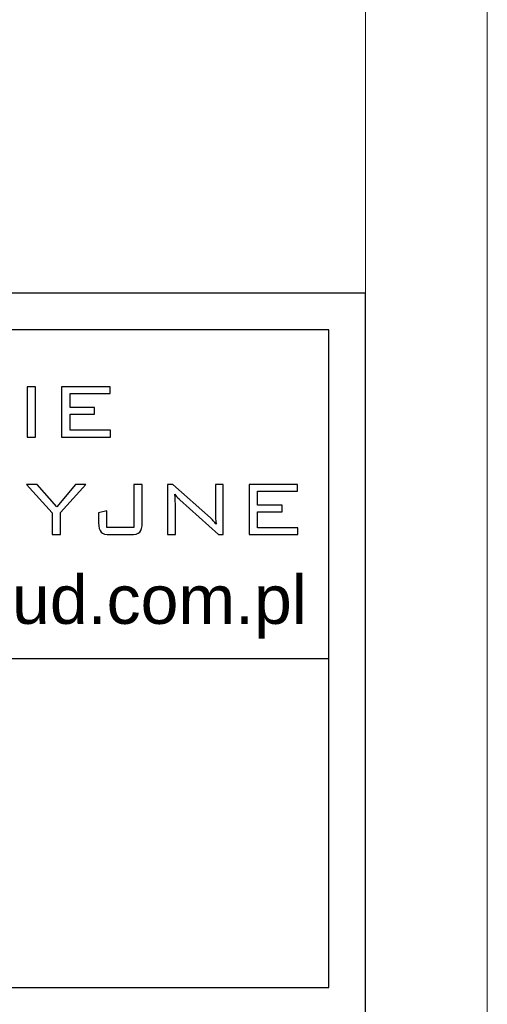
# Model space of a CAD drawing. Extents: x -110 to 11927435, y -6590197 to 5675023.
# Tile 67 of 71: x 6591287 to 6591297, y 5674749 to 5674769. Entities that reach past the tile are written whole.
import ezdxf

# ---------------------------------------------------------------- set-up
doc = ezdxf.new("R2010")
doc.units = 0
doc.layers.get('0').update_dxf_attribs({"color": 250, "linetype": 'CONTINUOUS', "lineweight": 100})
doc.layers.add('_0', color=7, linetype='CONTINUOUS')
doc.layers.add('A_ramka', color=7, linetype='CONTINUOUS')
doc.layers.add('wymiar', color=7, linetype='CONTINUOUS', lineweight=13)
doc.styles.add('GENERATED_STYLE_6', font='txt')

msp = doc.modelspace()

# ---------------------------------------------------------------- linework, layer by layer
at = {"color": 0, "linetype": 'ByBlock', "lineweight": 0}
msp.add_lwpolyline([(6591086.502, 5675007.599), (6591086.502, 5674710.508), (6591296.565, 5674710.508), (6591296.565, 5675007.599), (6591086.502, 5675007.599)], dxfattribs=at)
at = {"color": 0, "linetype": 'ByBlock', "lineweight": 18}
msp.add_lwpolyline([(6591089.002, 5675005.098), (6591089.002, 5674713.009), (6591294.065, 5674713.009), (6591294.065, 5675005.098)], close=True, dxfattribs=at)
at = {"layer": '_0'}
for points, knots in [([(6591287.116, 5674760.252), (6591287.116, 5674760.252), (6591287.116, 5674761.284), (6591287.116, 5674761.284), (6591287.116, 5674761.284), (6591287.116, 5674761.284), (6591287.289, 5674761.284), (6591287.289, 5674761.284), (6591287.289, 5674761.284), (6591287.289, 5674761.284), (6591287.289, 5674760.252), (6591287.289, 5674760.252), (6591287.289, 5674760.252), (6591287.289, 5674760.252), (6591287.116, 5674760.252), (6591287.116, 5674760.252)], [0, 0, 0, 0, 0.25, 0.25, 0.25, 0.25, 0.5, 0.5, 0.5, 0.5, 0.75, 0.75, 0.75, 0.75, 1, 1, 1, 1]), ([(6591287.824, 5674760.252), (6591287.824, 5674760.252), (6591287.824, 5674761.284), (6591287.824, 5674761.284), (6591287.824, 5674761.284), (6591287.824, 5674761.284), (6591288.818, 5674761.284), (6591288.818, 5674761.284), (6591288.818, 5674761.284), (6591288.818, 5674761.284), (6591288.818, 5674761.145), (6591288.818, 5674761.145), (6591288.818, 5674761.145), (6591288.818, 5674761.145), (6591287.997, 5674761.145), (6591287.997, 5674761.145), (6591287.997, 5674761.145), (6591287.997, 5674761.145), (6591287.997, 5674760.858), (6591287.997, 5674760.858), (6591287.997, 5674760.858), (6591287.997, 5674760.858), (6591288.499, 5674760.858), (6591288.499, 5674760.858), (6591288.499, 5674760.858), (6591288.499, 5674760.858), (6591288.499, 5674760.721), (6591288.499, 5674760.721), (6591288.499, 5674760.721), (6591288.499, 5674760.721), (6591287.997, 5674760.721), (6591287.997, 5674760.721), (6591287.997, 5674760.721), (6591287.997, 5674760.721), (6591287.997, 5674760.393), (6591287.997, 5674760.393), (6591287.997, 5674760.393), (6591287.997, 5674760.393), (6591288.825, 5674760.393), (6591288.825, 5674760.393), (6591288.825, 5674760.393), (6591288.825, 5674760.393), (6591288.825, 5674760.252), (6591288.825, 5674760.252), (6591288.825, 5674760.252), (6591288.825, 5674760.252), (6591287.824, 5674760.252), (6591287.824, 5674760.252)], [0, 0, 0, 0, 0.083333, 0.083333, 0.083333, 0.083333, 0.166667, 0.166667, 0.166667, 0.166667, 0.25, 0.25, 0.25, 0.25, 0.333333, 0.333333, 0.333333, 0.333333, 0.416667, 0.416667, 0.416667, 0.416667, 0.5, 0.5, 0.5, 0.5, 0.583333, 0.583333, 0.583333, 0.583333, 0.666667, 0.666667, 0.666667, 0.666667, 0.75, 0.75, 0.75, 0.75, 0.833333, 0.833333, 0.833333, 0.833333, 0.916667, 0.916667, 0.916667, 0.916667, 1, 1, 1, 1]), ([(6591287.628, 5674758.251), (6591287.628, 5674758.251), (6591287.628, 5674758.701), (6591287.628, 5674758.701), (6591287.628, 5674758.701), (6591287.628, 5674758.701), (6591287.105, 5674759.283), (6591287.105, 5674759.283), (6591287.105, 5674759.283), (6591287.105, 5674759.283), (6591287.319, 5674759.283), (6591287.319, 5674759.283), (6591287.319, 5674759.283), (6591287.319, 5674759.283), (6591287.722, 5674758.823), (6591287.722, 5674758.823), (6591287.722, 5674758.823), (6591287.722, 5674758.823), (6591288.109, 5674759.283), (6591288.109, 5674759.283), (6591288.109, 5674759.283), (6591288.109, 5674759.283), (6591288.319, 5674759.283), (6591288.319, 5674759.283), (6591288.319, 5674759.283), (6591288.319, 5674759.283), (6591287.8, 5674758.705), (6591287.8, 5674758.705), (6591287.8, 5674758.705), (6591287.8, 5674758.705), (6591287.8, 5674758.251), (6591287.8, 5674758.251), (6591287.8, 5674758.251), (6591287.8, 5674758.251), (6591287.628, 5674758.251), (6591287.628, 5674758.251)], [0, 0, 0, 0, 0.111111, 0.111111, 0.111111, 0.111111, 0.222222, 0.222222, 0.222222, 0.222222, 0.333333, 0.333333, 0.333333, 0.333333, 0.444444, 0.444444, 0.444444, 0.444444, 0.555556, 0.555556, 0.555556, 0.555556, 0.666667, 0.666667, 0.666667, 0.666667, 0.777778, 0.777778, 0.777778, 0.777778, 0.888889, 0.888889, 0.888889, 0.888889, 1, 1, 1, 1]), ([(6591288.824, 5674758.251), (6591288.73, 5674758.251), (6591288.667, 5674758.268), (6591288.633, 5674758.301), (6591288.633, 5674758.301), (6591288.6, 5674758.335), (6591288.584, 5674758.4), (6591288.584, 5674758.495), (6591288.584, 5674758.495), (6591288.584, 5674758.495), (6591288.584, 5674758.701), (6591288.584, 5674758.701), (6591288.584, 5674758.701), (6591288.584, 5674758.701), (6591288.754, 5674758.737), (6591288.754, 5674758.737), (6591288.754, 5674758.737), (6591288.754, 5674758.737), (6591288.754, 5674758.394), (6591288.754, 5674758.394), (6591288.754, 5674758.394), (6591288.754, 5674758.394), (6591289.307, 5674758.394), (6591289.307, 5674758.394), (6591289.307, 5674758.394), (6591289.307, 5674758.394), (6591289.307, 5674759.283), (6591289.307, 5674759.283), (6591289.307, 5674759.283), (6591289.307, 5674759.283), (6591289.479, 5674759.283), (6591289.479, 5674759.283), (6591289.479, 5674759.283), (6591289.479, 5674759.283), (6591289.479, 5674758.495), (6591289.479, 5674758.495), (6591289.479, 5674758.495), (6591289.479, 5674758.4), (6591289.462, 5674758.336), (6591289.429, 5674758.302), (6591289.429, 5674758.302), (6591289.395, 5674758.268), (6591289.331, 5674758.251), (6591289.238, 5674758.251), (6591289.238, 5674758.251), (6591289.238, 5674758.251), (6591288.824, 5674758.251), (6591288.824, 5674758.251)], [0, 0, 0, 0, 0.083333, 0.083333, 0.083333, 0.083333, 0.166667, 0.166667, 0.166667, 0.166667, 0.25, 0.25, 0.25, 0.25, 0.333333, 0.333333, 0.333333, 0.333333, 0.416667, 0.416667, 0.416667, 0.416667, 0.5, 0.5, 0.5, 0.5, 0.583333, 0.583333, 0.583333, 0.583333, 0.666667, 0.666667, 0.666667, 0.666667, 0.75, 0.75, 0.75, 0.75, 0.833333, 0.833333, 0.833333, 0.833333, 0.916667, 0.916667, 0.916667, 0.916667, 1, 1, 1, 1]), ([(6591290, 5674758.251), (6591290, 5674758.251), (6591290, 5674759.283), (6591290, 5674759.283), (6591290, 5674759.283), (6591290, 5674759.283), (6591290.109, 5674759.283), (6591290.109, 5674759.283), (6591290.109, 5674759.283), (6591290.109, 5674759.283), (6591290.881, 5674758.593), (6591290.881, 5674758.593), (6591290.881, 5674758.593), (6591290.898, 5674758.577), (6591290.917, 5674758.558), (6591290.937, 5674758.536), (6591290.937, 5674758.536), (6591290.956, 5674758.514), (6591290.977, 5674758.489), (6591290.998, 5674758.463), (6591290.998, 5674758.463), (6591290.992, 5674758.496), (6591290.989, 5674758.53), (6591290.986, 5674758.567), (6591290.986, 5674758.567), (6591290.983, 5674758.603), (6591290.982, 5674758.653), (6591290.982, 5674758.717), (6591290.982, 5674758.717), (6591290.982, 5674758.717), (6591290.982, 5674759.283), (6591290.982, 5674759.283), (6591290.982, 5674759.283), (6591290.982, 5674759.283), (6591291.14, 5674759.283), (6591291.14, 5674759.283), (6591291.14, 5674759.283), (6591291.14, 5674759.283), (6591291.14, 5674758.251), (6591291.14, 5674758.251), (6591291.14, 5674758.251), (6591291.14, 5674758.251), (6591291.044, 5674758.251), (6591291.044, 5674758.251), (6591291.044, 5674758.251), (6591291.044, 5674758.251), (6591290.251, 5674758.968), (6591290.251, 5674758.968), (6591290.251, 5674758.968), (6591290.247, 5674758.971), (6591290.241, 5674758.977), (6591290.234, 5674758.984), (6591290.234, 5674758.984), (6591290.194, 5674759.019), (6591290.166, 5674759.053), (6591290.147, 5674759.084), (6591290.147, 5674759.084), (6591290.151, 5674759.053), (6591290.154, 5674759.02), (6591290.156, 5674758.984), (6591290.156, 5674758.984), (6591290.158, 5674758.949), (6591290.159, 5674758.907), (6591290.159, 5674758.859), (6591290.159, 5674758.859), (6591290.159, 5674758.859), (6591290.159, 5674758.251), (6591290.159, 5674758.251), (6591290.159, 5674758.251), (6591290.159, 5674758.251), (6591290, 5674758.251), (6591290, 5674758.251)], [0, 0, 0, 0, 0.055556, 0.055556, 0.055556, 0.055556, 0.111111, 0.111111, 0.111111, 0.111111, 0.166667, 0.166667, 0.166667, 0.166667, 0.222222, 0.222222, 0.222222, 0.222222, 0.277778, 0.277778, 0.277778, 0.277778, 0.333333, 0.333333, 0.333333, 0.333333, 0.388889, 0.388889, 0.388889, 0.388889, 0.444444, 0.444444, 0.444444, 0.444444, 0.5, 0.5, 0.5, 0.5, 0.555556, 0.555556, 0.555556, 0.555556, 0.611111, 0.611111, 0.611111, 0.611111, 0.666667, 0.666667, 0.666667, 0.666667, 0.722222, 0.722222, 0.722222, 0.722222, 0.777778, 0.777778, 0.777778, 0.777778, 0.833333, 0.833333, 0.833333, 0.833333, 0.888889, 0.888889, 0.888889, 0.888889, 0.944444, 0.944444, 0.944444, 0.944444, 1, 1, 1, 1]), ([(6591291.675, 5674758.251), (6591291.675, 5674758.251), (6591291.675, 5674759.283), (6591291.675, 5674759.283), (6591291.675, 5674759.283), (6591291.675, 5674759.283), (6591292.669, 5674759.283), (6591292.669, 5674759.283), (6591292.669, 5674759.283), (6591292.669, 5674759.283), (6591292.669, 5674759.144), (6591292.669, 5674759.144), (6591292.669, 5674759.144), (6591292.669, 5674759.144), (6591291.848, 5674759.144), (6591291.848, 5674759.144), (6591291.848, 5674759.144), (6591291.848, 5674759.144), (6591291.848, 5674758.857), (6591291.848, 5674758.857), (6591291.848, 5674758.857), (6591291.848, 5674758.857), (6591292.35, 5674758.857), (6591292.35, 5674758.857), (6591292.35, 5674758.857), (6591292.35, 5674758.857), (6591292.35, 5674758.72), (6591292.35, 5674758.72), (6591292.35, 5674758.72), (6591292.35, 5674758.72), (6591291.848, 5674758.72), (6591291.848, 5674758.72), (6591291.848, 5674758.72), (6591291.848, 5674758.72), (6591291.848, 5674758.392), (6591291.848, 5674758.392), (6591291.848, 5674758.392), (6591291.848, 5674758.392), (6591292.677, 5674758.392), (6591292.677, 5674758.392), (6591292.677, 5674758.392), (6591292.677, 5674758.392), (6591292.677, 5674758.251), (6591292.677, 5674758.251), (6591292.677, 5674758.251), (6591292.677, 5674758.251), (6591291.675, 5674758.251), (6591291.675, 5674758.251)], [0, 0, 0, 0, 0.083333, 0.083333, 0.083333, 0.083333, 0.166667, 0.166667, 0.166667, 0.166667, 0.25, 0.25, 0.25, 0.25, 0.333333, 0.333333, 0.333333, 0.333333, 0.416667, 0.416667, 0.416667, 0.416667, 0.5, 0.5, 0.5, 0.5, 0.583333, 0.583333, 0.583333, 0.583333, 0.666667, 0.666667, 0.666667, 0.666667, 0.75, 0.75, 0.75, 0.75, 0.833333, 0.833333, 0.833333, 0.833333, 0.916667, 0.916667, 0.916667, 0.916667, 1, 1, 1, 1])]:
    msp.add_open_spline(points, degree=3, knots=knots, dxfattribs=at)
at = {"layer": 'A_ramka'}
msp.add_lwpolyline([(6591294.064, 5674763.207), (6591245.717, 5674763.207), (6591245.717, 5674728.014), (6591245.717, 5674728.014), (6591245.717, 5674713.009), (6591294.065, 5674713.009), (6591294.065, 5674763.207)], dxfattribs=at)
at = {"layer": 'A_ramka', "color": 0}
for points in [[(6591246.467, 5674748.953), (6591293.314, 5674748.953), (6591293.314, 5674762.457), (6591246.467, 5674762.457)], [(6591246.467, 5674748.953), (6591293.314, 5674748.953), (6591293.314, 5674755.705), (6591246.467, 5674755.705)]]:
    msp.add_lwpolyline(points, close=True, dxfattribs=at)

# ---------------------------------------------------------------- texts
at = {"layer": 'wymiar', "color": 0, "linetype": 'Continuous', "lineweight": 13, "insert": (6591270.261, 5674756.118), "char_height": 1.0003, "attachment_point": 7, "style": 'GENERATED_STYLE_6'}
msp.add_mtext('{\\fArial|b0|i0|c238|p32;tel. 663 221 900, www.tmbud.com.pl}', dxfattribs=at)

doc.saveas('drawing.dxf')
